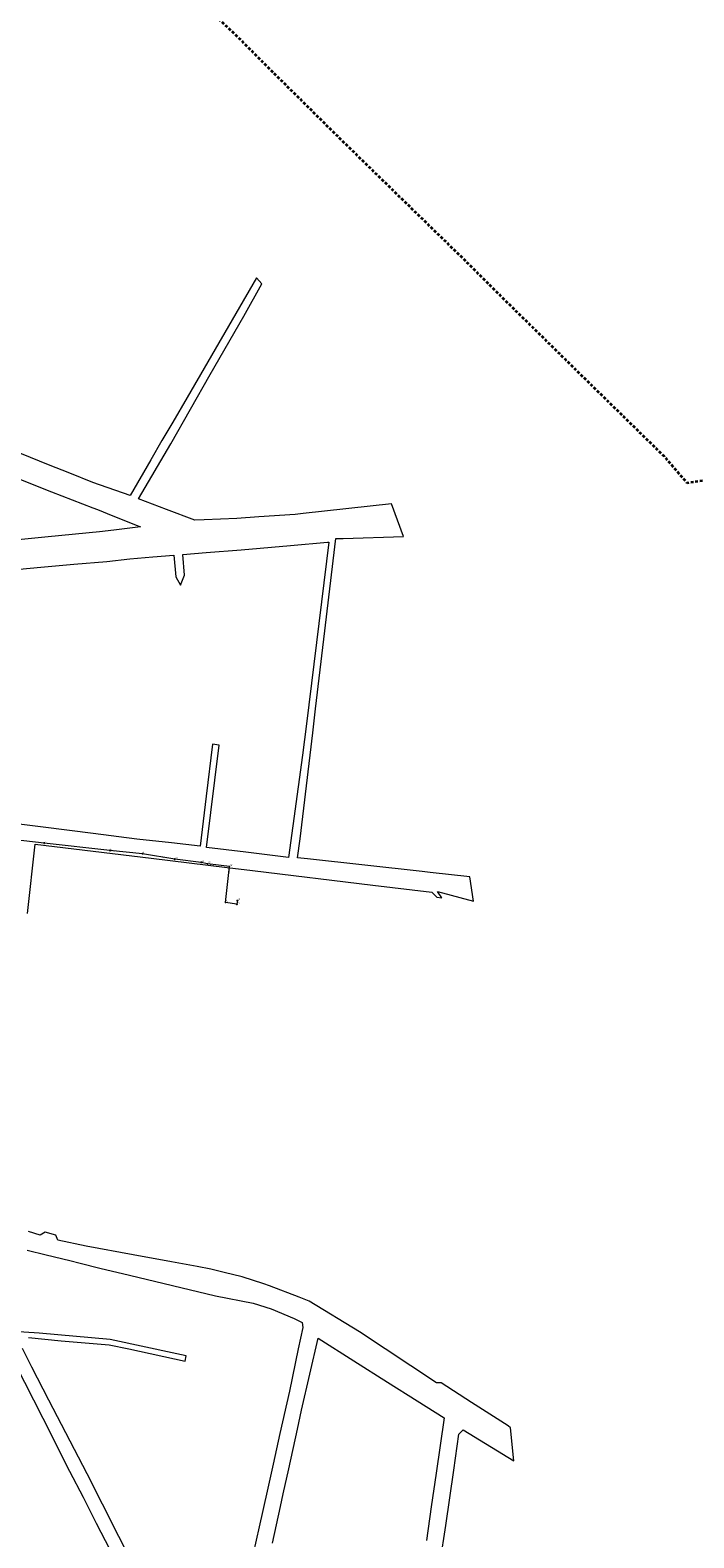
# Model space of a CAD drawing. Header units: metres. Extents: x 5551907 to 5556416, y 5709283 to 5712755.
# Tile 97 of 100: x 5554977 to 5555339, y 5710266 to 5711091. Entities that reach past the tile are written whole.
import ezdxf
from ezdxf.enums import TextEntityAlignment as Align

# ---------------------------------------------------------------- set-up
doc = ezdxf.new("R2010")
doc.units = ezdxf.units.M
doc.linetypes.add('1.5_1.0', pattern=[2.5, 1.5, -1])
doc.layers.get('0').update_dxf_attribs({"color": 2, "lineweight": 5})
doc.styles.get("Standard").update_dxf_attribs({"font": 'Working1250', "width": 0.75})

# ---------------------------------------------------------------- blocks, each defined once
blk = doc.blocks.new('PW01')
at = {"linetype": 'Continuous', "lineweight": 13}
h = blk.add_hatch(color=0, dxfattribs=at)
edge = h.paths.add_edge_path()
edge.add_arc((0, 0), 0.045, 0, 360)
blk = doc.blocks.new('PIKIETAW1891')
at = {"color": 0}
blk.add_circle((0, 0), 0.045, dxfattribs=at)

msp = doc.modelspace()

# ---------------------------------------------------------------- linework, layer by layer
at = {"layer": '216-obręb ewidencyjny', "color": 7, "linetype": '1.5_1.0', "lineweight": 35, "flags": 128}
msp.add_lwpolyline([(5551906.74, 5712754.56), (5551935.68, 5712709.68), (5551940.54, 5712696.03), (5551962.79, 5712636.93), (5551963.9, 5712623.98), (5551966.68, 5712611.81), (5551976.05, 5712525.78), (5551976.43, 5712522.34), (5551976.64, 5712520.37), (5551977.01, 5712516.99), (5551977.68, 5712512.21), (5551978.86, 5712504.66), (5551977.54, 5712490.01), (5551974.69, 5712454.77), (5551973.24, 5712438.43), (5551971.14, 5712414.96), (5551967.91, 5712407.09), (5551966.31, 5712404.46), (5551957.99, 5712387.05), (5551952.82, 5712341.33), (5551950.46, 5712320.41), (5551950.41, 5712315), (5551949.11, 5712306.61), (5551945.12, 5712280.97), (5551946.18, 5712248.17), (5551946.46, 5712243.81), (5551946.65, 5712240.76), (5551950.96, 5712173.04), (5551951.19, 5712165.63), (5551961.63, 5712133.67), (5551964.37, 5712109.67), (5551965.93, 5712090.01), (5551966.51, 5712081.34), (5551967.88, 5712057.12), (5551968.4, 5712048.08), (5551969.26, 5712010.48), (5551970.62, 5711989.51), (5551966.76, 5711978.47), (5551965.69, 5711975.39), (5551963.3, 5711965.27), (5552061.23, 5711944.63), (5552065.66, 5711943.17), (5552071.04, 5711941.41), (5552075.55, 5711903.32), (5552193.31, 5711874.46), (5552196.55, 5711872.33), (5552430.77, 5711812.79), (5552390.76, 5711790.34), (5552386.72, 5711777.83), (5552528.77, 5711746.49), (5552528.39, 5711742.51), (5552524.28, 5711698.67), (5552520.9, 5711662.6), (5552517.25, 5711623.5), (5552515.33, 5711603.25), (5552514.23, 5711591.62), (5552548.45, 5711586.27), (5552553.44, 5711585.49), (5552594.64, 5711579.05), (5552602.2, 5711617.95), (5552615.25, 5711616.16), (5552623.01, 5711630.74), (5552624.64, 5711633.81), (5552638.8, 5711660.44), (5552646.36, 5711658.41), (5552748.08, 5711631.97), (5552730.31, 5711588.98), (5552714.87, 5711541.1), (5552679.16, 5711442.78), (5552680.03, 5711429.79), (5552708.66, 5711378.89), (5552732.07, 5711369.95), (5552755.89, 5711371.71), (5552757.83, 5711364.93), (5552771.45, 5711305.07), (5552792.63, 5711262.96), (5552811.69, 5711238.16), (5552823.52, 5711222.08), (5552857.56, 5711200.05), (5552902.55, 5711179.99), (5552911.56, 5711176.56), (5552871.37, 5711055.67), (5553112.55, 5711070.64), (5553187.3, 5711106.28), (5553111.42, 5711242.97), (5553135.72, 5711277.69), (5553140.19, 5711284.18), (5553201.96, 5711255.35), (5553245.53, 5711230.59), (5553303.29, 5711172.41), (5553376.5, 5711175.13), (5553378.92, 5711178.05), (5553390.23, 5711190.28), (5553401.68, 5711184.47), (5553416.14, 5711177.4), (5553448.07, 5711161.33), (5553437.22, 5711126.97), (5553445.65, 5711125.28), (5553470.54, 5711120.23), (5553551.94, 5711103.67), (5553558.31, 5711100.51), (5553601.68, 5711074.75), (5553612.37, 5711075.32), (5553743.73, 5711038.3), (5553882.09, 5711004.3), (5553891.72, 5710994.27), (5553894.7, 5710988.34), (5553912.79, 5710967.66), (5553906.26, 5710957.97), (5553903.3, 5710954.05), (5553892.31, 5710942.26), (5553896.92, 5710899.02), (5553904.73, 5710820.6), (5553911.5, 5710820.71), (5553910.44, 5710845.2), (5553915.76, 5710845.22), (5553986.88, 5710847.87), (5554071.31, 5710851.03), (5554111.41, 5710852.58), (5554114.35, 5710816.96), (5554126.03, 5710817.59), (5554137.12, 5710818.2), (5554148.13, 5710818.8), (5554159.33, 5710819.41), (5554170.28, 5710820.01), (5554182.27, 5710820.66), (5554188.56, 5710821.01), (5554195.96, 5710821.41), (5554216.38, 5710816.21), (5554217.35, 5710816.32), (5554223.66, 5710818.28), (5554227.16, 5710820.02), (5554234.26, 5710822.7), (5554269.43, 5710809.03), (5554272.17, 5710807.96), (5554300.82, 5710796.69), (5554301.44, 5710793.95), (5554304.38, 5710780.98), (5554264.96, 5710757.95), (5554272.17, 5710738.55), (5554288.24, 5710695.38), (5554276.91, 5710687.13), (5554238.16, 5710658.89), (5554178.04, 5710646.86), (5554194.81, 5710573.13), (5554206.09, 5710523.49), (5554153.7, 5710513.41), (5554134.42, 5710494.53), (5554118.35, 5710480.93), (5554090.31, 5710453.78), (5554065.94, 5710439.28), (5554062.65, 5710434.58), (5554056.73, 5710420.22), (5554057.42, 5710394.92), (5554045.86, 5710307.34), (5554045.58, 5710298.8), (5553997.99, 5710189.96), (5553988.95, 5710169.73), (5553986.54, 5710165.23), (5553923.11, 5710094.44), (5553900.25, 5710066.66), (5553889.73, 5710052.42), (5553834, 5709971.52), (5553824.32, 5709950.53), (5553811.61, 5709919.08), (5553786.83, 5709856.14), (5553781.27, 5709841.47), (5553815.31, 5709856.76), (5553838.69, 5709871.16), (5553865.3, 5709892.35), (5553890.41, 5709916.16), (5553903.99, 5709905.87), (5553969.34, 5709853.96), (5554014.76, 5709818.11), (5554023.56, 5709811.16), (5554032.81, 5709803.7), (5554039.9, 5709797.28), (5554051.69, 5709786.68), (5554074.75, 5709765.95), (5554076.16, 5709764.68), (5554137.87, 5709708.96), (5554149.62, 5709698.44), (5554147.11, 5709689.63), (5554139.83, 5709664.15), (5554132.49, 5709638.43), (5554130.29, 5709630.74), (5554172.37, 5709623.65), (5554623.68, 5709547.83), (5554621.43, 5709559.47), (5554614.84, 5709593.51), (5554611.39, 5709625), (5554608.31, 5709640.8), (5554605.07, 5709652.74), (5554621.17, 5709654.39), (5554641.5, 5709658.27), (5554640.74, 5709652.53), (5554667.79, 5709656.98), (5554701.94, 5709646.42), (5554702.25, 5709646.33), (5554879.17, 5709626.54), (5555002.58, 5709615.56), (5555004.95, 5709615.36), (5555014.08, 5709614.94), (5555010.66, 5709588.18), (5555256.15, 5709556.47), (5555232.88, 5709372.07), (5555238.98, 5709371.28), (5555301.07, 5709358.86), (5555372.66, 5709357.89), (5555435.3, 5709351.2), (5555564.77, 5709341.79), (5555566.26, 5709337.27), (5555571.34, 5709320.5), (5555582.95, 5709317.38), (5555851.85, 5709282.91), (5555861.6, 5709399.1), (5555861.33, 5709404.49), (5555861.18, 5709407.27), (5555861.15, 5709409.13), (5555873.84, 5709414.51), (5555889.37, 5709402.53), (5555915.39, 5709412.88), (5555932.96, 5709419.86), (5556021.42, 5709400.5), (5556021.57, 5709499.03), (5556040.15, 5709558.84), (5555982.49, 5709557.86), (5555996.54, 5709679.95), (5555997.36, 5709687.07), (5556196.64, 5709664.46), (5556380.06, 5709643.56), (5556393.92, 5709782.75), (5556397.73, 5709821.11), (5556414.02, 5709984.64), (5556415.84, 5710001), (5556412.13, 5710010.67), (5556346.24, 5710152.21), (5556302.98, 5710228.86), (5556240.82, 5710337.06), (5556212.22, 5710389.67), (5556173.31, 5710460.03), (5556165.22, 5710473.4), (5556139.17, 5710518.75), (5556115.57, 5710555.46), (5556004.52, 5710726.07), (5555990.58, 5710746), (5555977.05, 5710771.37), (5555962.58, 5710796.06), (5555961.65, 5710797.95), (5555946.8, 5710821.97), (5555927, 5710854.35), (5555925.61, 5710856.61), (5555864.93, 5710956.83), (5555861.23, 5710962.62), (5555858.26, 5710967.4), (5555809.63, 5710955.88), (5555755.5, 5710941.2), (5555691.59, 5710929.73), (5555673.88, 5710932.52), (5555640.74, 5710922.93), (5555609.58, 5710913.92), (5555576.79, 5710904.71), (5555570.04, 5710902.81), (5555564.87, 5710901.67), (5555532.52, 5710893.5), (5555511.45, 5710887.48), (5555486.44, 5710880.33), (5555476.11, 5710877.37), (5555473.12, 5710877.41), (5555462.09, 5710874.69), (5555449.46, 5710871.57), (5555437.2, 5710868.54), (5555411.55, 5710861.67), (5555406.79, 5710860.08), (5555353.54, 5710846.08), (5555335.65, 5710843.37), (5555323.17, 5710857.9), (5555318.88, 5710862.1), (5555301.09, 5710879.54), (5555282.13, 5710898.14), (5555269.27, 5710910.78), (5555251.4, 5710928.35), (5555236.12, 5710943.37), (5555214.32, 5710965.09), (5555178.62, 5710999.88), (5555145.1, 5711032.61), (5555118.79, 5711058.71), (5555112.03, 5711065.34), (5555103.03, 5711074.37), (5555087.63, 5711089.8), (5555077.06, 5711099.56), (5555051.69, 5711124.18), (5555033.41, 5711141.94), (5555028.14, 5711147.14), (5555014.37, 5711160.74), (5555011.68, 5711157.93), (5554953.32, 5711095.22), (5554940.91, 5711102.5), (5554866.05, 5711146.37), (5554864.86, 5711146.98), (5554825.95, 5711167.05), (5554800.9, 5711181.43), (5554799.46, 5711193.15), (5554787.74, 5711195.23), (5554772.82, 5711197.89), (5554782.42, 5711251.22), (5554787.02, 5711283.07), (5554790.4, 5711307.35), (5554801.17, 5711374.61), (5554803.59, 5711383.95), (5554812.73, 5711443.34), (5554815.38, 5711447.75), (5554815.98, 5711449.98), (5554819.84, 5711457.96), (5554835.96, 5711485.41), (5554868.23, 5711538.33), (5554872.22, 5711549.08), (5554885.51, 5711603.62), (5554892.98, 5711627.96), (5554893.3, 5711630.02), (5554893.14, 5711634.75), (5554842.44, 5711663.45), (5554807.88, 5711683.02), (5554779.75, 5711698.95), (5554747.89, 5711716.91), (5554744.39, 5711718.95), (5554721.39, 5711723), (5554718.93, 5711723.27), (5554705.68, 5711745.9), (5554695.81, 5711764.93), (5554691, 5711778.42), (5554686.39, 5711792.93), (5554644.92, 5711787.15), (5554632.77, 5711784.66), (5554611.87, 5711781.79), (5554601.86, 5711779.5), (5554596.69, 5711778.46), (5554603.13, 5711711.66), (5554602.31, 5711690.17), (5554598.53, 5711671.94), (5554592.45, 5711683.07), (5554531.63, 5711706.77), (5554505.48, 5711716.54), (5554474.41, 5711729.49), (5554471.16, 5711730.7), (5554469.13, 5711731.78), (5554457.99, 5711737.71), (5554442.27, 5711751.37), (5554432.69, 5711766.22), (5554411.03, 5711802.71), (5554406.15, 5711812.36), (5554370.99, 5711868.63), (5554312.64, 5711928.21), (5554284.21, 5711957.24), (5554242.25, 5712013.8), (5554214.59, 5712030.78), (5554179.42, 5712048.21), (5554174.4, 5712052.38), (5554190.23, 5712080.18), (5554217.92, 5712109.05), (5554194.36, 5712113.52), (5554177.1, 5712116.9), (5554154.69, 5712122.26), (5554141.36, 5712126.8), (5554111.47, 5712136.91), (5554098.74, 5712131.7), (5554088.89, 5712134.95), (5554084.65, 5712136.48), (5554027.83, 5712091.29), (5554017.37, 5712091.65), (5554002.92, 5712094.15), (5553999.14, 5712094.7), (5553995.36, 5712095.26), (5553976.24, 5712098.05), (5553930.41, 5712102.03), (5553920.18, 5712102.68), (5553892.68, 5712104.88), (5553882.15, 5712105.23), (5553861.37, 5712105.68), (5553840.31, 5712105.9), (5553828.49, 5712105.94), (5553817.66, 5712106.74), (5553813.66, 5712106.2), (5553807.97, 5712105.44), (5553794.2, 5712103.67), (5553791.22, 5712103.72), (5553787.86, 5712105.28), (5553773, 5712107.24), (5553760.27, 5712110.81), (5553713.18, 5712128.28), (5553695.05, 5712135.09), (5553665.26, 5712146.31), (5553628.99, 5712160.53), (5553564.67, 5712186.49), (5553534.14, 5712198.82), (5553518.43, 5712205.16), (5553505.71, 5712214.16), (5553495.82, 5712224.58), (5553481.62, 5712239.14), (5553468.97, 5712250.25), (5553450.65, 5712266.03), (5553448.17, 5712267.36), (5553444.61, 5712269.26), (5553440.93, 5712272.68), (5553442.36, 5712276.17), (5553455.73, 5712309.61), (5553455.17, 5712345), (5553457.06, 5712360.13), (5553444.38, 5712363.28), (5553416.07, 5712369.75), (5553371.59, 5712377.73), (5553365.52, 5712379.06), (5553357.77, 5712381.05), (5553350.17, 5712382.88), (5553335.96, 5712385.91), (5553289.54, 5712395.8), (5553276.49, 5712404.49), (5553273.17, 5712406.7), (5553227.36, 5712429.23), (5553223.38, 5712423.92), (5553216.33, 5712416.46), (5553204.66, 5712427.44), (5553132.13, 5712498.74), (5553121.66, 5712508.64), (5553117.41, 5712513.03), (5553042.65, 5712585.55), (5553022.89, 5712604.48), (5552963.96, 5712661.02), (5552934.07, 5712689.85), (5552862.16, 5712650.74), (5552794.89, 5712615.29), (5552774.36, 5712603.87), (5552766.19, 5712599.27), (5552742.66, 5712585.51), (5552733.37, 5712592.97), (5552719.14, 5712601.36), (5552716, 5712603.21), (5552692.7, 5712612.37), (5552685.34, 5712615.26), (5552660.63, 5712622.83), (5552594.35, 5712639.86), (5552559.62, 5712646.76), (5552547.59, 5712648.92), (5552524.93, 5712652.89), (5552520.89, 5712653.6), (5552515.96, 5712654.06), (5552454.49, 5712666.37), (5552417.98, 5712673.55), (5552383.17, 5712682.71), (5552343.62, 5712693.86), (5552323.55, 5712696.7), (5552313.45, 5712698.93), (5552313.06, 5712696.58), (5552117.89, 5712724.5), (5552113.14, 5712725.18)], close=True, dxfattribs=at)
at = {"layer": '218-kontur użytku gruntowego', "color": 3, "linetype": 'CONTINUOUS', "lineweight": 18, "flags": 128}
for points in [[(5555100.32, 5710955.68), (5555062.33, 5710890.13)], [(5555093.27, 5710934.75), (5555103.13, 5710952.3)], [(5555103.13, 5710952.3), (5555100.32, 5710955.68)], [(5555074.99, 5710902.72), (5555093.27, 5710934.75)], [(5555053.49, 5710864.88), (5555074.99, 5710902.72)], [(5555062.33, 5710890.13), (5555054.59, 5710876.78)], [(5555054.59, 5710876.78), (5555048.57, 5710866.59)], [(5554932.66, 5710860.72), (5554988.19, 5710838.51)], [(5554986.62, 5710853.28), (5554951.92, 5710867.39)], [(5555035.81, 5710834.74), (5555053.49, 5710864.88)], [(5555048.57, 5710866.59), (5555042.42, 5710856.18)], [(5554998.27, 5710848.72), (5554986.62, 5710853.28)], [(5555042.42, 5710856.18), (5555031.14, 5710836.54)], [(5555010.88, 5710843.75), (5554998.27, 5710848.72)], [(5555031.14, 5710836.54), (5555010.88, 5710843.75)], [(5554988.19, 5710838.51), (5555010.73, 5710829.84)], [(5555051.15, 5710828.88), (5555035.81, 5710834.74)], [(5555010.73, 5710829.84), (5555013.26, 5710828.87)], [(5555013.26, 5710828.87), (5555021.67, 5710825.49)], [(5555066.59, 5710823.07), (5555051.15, 5710828.88)], [(5555125.71, 5710826.64), (5555121.38, 5710826.16)], [(5555174.05, 5710831.99), (5555125.71, 5710826.64)], [(5555180.56, 5710814.12), (5555174.05, 5710831.99)], [(5555021.67, 5710825.49), (5555036.86, 5710819.38)], [(5555036.86, 5710819.38), (5555022.31, 5710817.67)], [(5555071.7, 5710823.18), (5555066.59, 5710823.07)], [(5555089.59, 5710823.96), (5555071.7, 5710823.18)], [(5555101.44, 5710824.91), (5555089.59, 5710823.96)], [(5555121.38, 5710826.16), (5555101.44, 5710824.91)], [(5554986.44, 5710813.89), (5554951.75, 5710810.5)], [(5555014.49, 5710816.75), (5554986.44, 5710813.89)], [(5555022.31, 5710817.67), (5555014.49, 5710816.75)], [(5555118.77, 5710809.29), (5555139, 5710811.08)], [(5555139.76, 5710811.08), (5555127.57, 5710711.7)], [(5555136.99, 5710757.94), (5555143.63, 5710812.99)], [(5555139, 5710811.08), (5555139.76, 5710811.08)], [(5555143.63, 5710812.99), (5555147.63, 5710813.11)], [(5555147.63, 5710813.11), (5555180.56, 5710814.12)], [(5555018.44, 5710800.43), (5555030.98, 5710801.93)], [(5555030.98, 5710801.93), (5555043.66, 5710803.06)], [(5555043.66, 5710803.06), (5555055.14, 5710803.97)], [(5555055.14, 5710803.97), (5555056.17, 5710792.08)], [(5555059.97, 5710804.36), (5555072.71, 5710805.39)], [(5555060.91, 5710793.07), (5555059.97, 5710804.36)], [(5555072.71, 5710805.39), (5555091.82, 5710806.89)], [(5555091.82, 5710806.89), (5555118.77, 5710809.29)], [(5554970.7, 5710796.31), (5554982.45, 5710797.31)], [(5554982.45, 5710797.31), (5555000.46, 5710799.06)], [(5555000.46, 5710799.06), (5555018.44, 5710800.43)], [(5555056.17, 5710792.08), (5555058.77, 5710787.59)], [(5555058.77, 5710787.59), (5555060.91, 5710793.07)], [(5555132.52, 5710719.84), (5555136.99, 5710757.94)], [(5555130.99, 5710706.73), (5555132.52, 5710719.84)], [(5555127.57, 5710711.7), (5555125.46, 5710694.42)], [(5555124.18, 5710648.73), (5555130.99, 5710706.73)], [(5555076.2, 5710700.47), (5555072.82, 5710672.07)], [(5555072.87, 5710643.93), (5555079.82, 5710700.06)], [(5555079.82, 5710700.06), (5555076.2, 5710700.47)], [(5555125.46, 5710694.42), (5555117.7, 5710638.57)], [(5555072.82, 5710672.07), (5555069.54, 5710644.66)], [(5554983.57, 5710655.05), (5554951.45, 5710659.06)], [(5555010.98, 5710651.58), (5554983.57, 5710655.05)], [(5554975.1, 5710607.84), (5554979.24, 5710645.72)], [(5554979.24, 5710645.72), (5555042.68, 5710638.06)], [(5555034.91, 5710648.55), (5555010.98, 5710651.58)], [(5555053.88, 5710646.6), (5555034.91, 5710648.55)], [(5555069.54, 5710644.66), (5555053.88, 5710646.6)], [(5555122.74, 5710638.38), (5555124.18, 5710648.73)], [(5555042.68, 5710638.06), (5555084.29, 5710633.04)], [(5555094.5, 5710641.35), (5555072.87, 5710643.93)], [(5555117.7, 5710638.57), (5555094.5, 5710641.35)], [(5555128.15, 5710637.78), (5555122.74, 5710638.38)], [(5555190.85, 5710630.86), (5555128.15, 5710637.78)], [(5555084.29, 5710633.04), (5555098.04, 5710631.38)], [(5555098.04, 5710631.38), (5555163.85, 5710623.43)], [(5555195.23, 5710630.38), (5555190.85, 5710630.86)], [(5555216.9, 5710627.99), (5555195.23, 5710630.38)], [(5555163.85, 5710623.43), (5555196.11, 5710619.55)], [(5555218.79, 5710614.57), (5555216.9, 5710627.99)], [(5555196.11, 5710619.55), (5555198.75, 5710616.78)], [(5555198.75, 5710616.78), (5555201.53, 5710616.47)], [(5555201.53, 5710616.47), (5555199.19, 5710619.83)], [(5555199.19, 5710619.83), (5555218.79, 5710614.57)], [(5554982.05, 5710431.86), (5554975.67, 5710433.93)], [(5554984.67, 5710433.46), (5554982.05, 5710431.86)], [(5554990.49, 5710431.83), (5554984.67, 5710433.46)], [(5554991.62, 5710429.09), (5554990.49, 5710431.83)], [(5554974.9, 5710423.6), (5554985.2, 5710421.16)], [(5555007.2, 5710425.9), (5554991.62, 5710429.09)], [(5555032.78, 5710421.17), (5555007.2, 5710425.9)], [(5554985.2, 5710421.16), (5554998.14, 5710418.11)], [(5554998.14, 5710418.11), (5555003.9, 5710416.49)], [(5555003.9, 5710416.49), (5555014.65, 5710413.91)], [(5555053.82, 5710417.28), (5555032.78, 5710421.17)], [(5555067.85, 5710414.82), (5555053.82, 5710417.28)], [(5555075.22, 5710413.22), (5555067.85, 5710414.82)], [(5555014.65, 5710413.91), (5555030.91, 5710410)], [(5555030.91, 5710410), (5555077.83, 5710398.74)], [(5555082.53, 5710411.47), (5555075.22, 5710413.22)], [(5555092.49, 5710409.11), (5555082.53, 5710411.47)], [(5555104.22, 5710405.34), (5555092.49, 5710409.11)], [(5555077.83, 5710398.74), (5555098.47, 5710394.63)], [(5555107.29, 5710404.22), (5555104.22, 5710405.34)], [(5555123.49, 5710397.9), (5555107.29, 5710404.22)], [(5555129.08, 5710395.73), (5555123.49, 5710397.9)], [(5555098.47, 5710394.63), (5555108.35, 5710391.56)], [(5555108.35, 5710391.56), (5555120.8, 5710386.29)], [(5555156.58, 5710378.97), (5555129.08, 5710395.73)], [(5555120.8, 5710386.29), (5555125.25, 5710384.12)], [(5555125.58, 5710381.41), (5555123.01, 5710369.77)], [(5555125.25, 5710384.12), (5555125.58, 5710381.41)], [(5554981.46, 5710378.26), (5554967.44, 5710379.11)], [(5554975.56, 5710375.8), (5554993.5, 5710374.03)], [(5555020.36, 5710374.88), (5554981.46, 5710378.26)], [(5554993.5, 5710374.03), (5555019.67, 5710371.96)], [(5555056.69, 5710366.97), (5555020.36, 5710374.88)], [(5555124.88, 5710336.18), (5555133.93, 5710375.6)], [(5555133.93, 5710375.6), (5555153.37, 5710363.19)], [(5555198.63, 5710351.13), (5555156.58, 5710378.97)], [(5554977.44, 5710359.64), (5554972.32, 5710369.91)], [(5555019.67, 5710371.96), (5555030.42, 5710369.61)], [(5555030.42, 5710369.61), (5555061.19, 5710362.92)], [(5555061.86, 5710365.84), (5555056.69, 5710366.97)], [(5555061.19, 5710362.92), (5555061.86, 5710365.84)], [(5555123.01, 5710369.77), (5555118.2, 5710346.56)], [(5554968.36, 5710361.52), (5554983.4, 5710331.81)], [(5554986.67, 5710341.59), (5554977.44, 5710359.64)], [(5555153.37, 5710363.19), (5555171.82, 5710351.39)], [(5555171.82, 5710351.39), (5555188.04, 5710341.17)], [(5555201.1, 5710351.02), (5555198.63, 5710351.13)], [(5555217.68, 5710340.41), (5555201.1, 5710351.02)], [(5555007.63, 5710301.24), (5554986.67, 5710341.59)], [(5555118.2, 5710346.56), (5555113.04, 5710323.39)], [(5555188.04, 5710341.17), (5555202.9, 5710331.91)], [(5555237.81, 5710327.52), (5555217.68, 5710340.41)], [(5554983.4, 5710331.81), (5554998.09, 5710302.79)], [(5555122.61, 5710325.73), (5555124.88, 5710336.18)], [(5555202.9, 5710331.91), (5555198.47, 5710301.59)], [(5555113.04, 5710323.39), (5555109.3, 5710306.56)], [(5555117.94, 5710304.1), (5555122.61, 5710325.73)], [(5555210.78, 5710323.02), (5555213.24, 5710325.41)], [(5555213.24, 5710325.41), (5555240.85, 5710308.43)], [(5555239.04, 5710326.44), (5555237.81, 5710327.52)], [(5555240.85, 5710308.43), (5555239.04, 5710326.44)], [(5555208.07, 5710303.27), (5555210.78, 5710323.02)], [(5554998.09, 5710302.79), (5555005.46, 5710288.46)], [(5555016.07, 5710284.65), (5555007.63, 5710301.24)], [(5555109.3, 5710306.56), (5555106.03, 5710291.83)], [(5555114.9, 5710290.32), (5555117.94, 5710304.1)], [(5555198.47, 5710301.59), (5555195.76, 5710283.23)], [(5555203.68, 5710273.01), (5555208.07, 5710303.27)], [(5555106.03, 5710291.83), (5555101.71, 5710272.33)], [(5555113.39, 5710283.44), (5555114.9, 5710290.32)], [(5555005.46, 5710288.46), (5555012.64, 5710274.31)], [(5555024.95, 5710266.96), (5555016.07, 5710284.65)], [(5555108.96, 5710263.3), (5555113.39, 5710283.44)], [(5555195.76, 5710283.23), (5555193.09, 5710264.91)], [(5555012.64, 5710274.31), (5555020.07, 5710259.81)], [(5555034.58, 5710248.25), (5555024.95, 5710266.96)], [(5555101.71, 5710272.33), (5555096.85, 5710250.36)], [(5555200.57, 5710252.9), (5555203.68, 5710273.01)]]:
    msp.add_lwpolyline(points, dxfattribs=at)
at = {"layer": 'przewód elektroenergetyczny podziemny', "color": 1, "linetype": 'CONTINUOUS', "lineweight": 18, "flags": 128}
msp.add_lwpolyline([(5555089.79, 5710614.94), (5555089.47, 5710612.9), (5555083.3, 5710613.87), (5555085.49, 5710633.56), (5555073.5, 5710635.03), (5555070.09, 5710635.85), (5555055.54, 5710637.58), (5555038.01, 5710640.58), (5555020.17, 5710642.38), (5554984.25, 5710646.41), (5554944.35, 5710650.85)], dxfattribs=at)

# ---------------------------------------------------------------- block references
at = {"layer": 'Punkt roboczy BDOT GESUT K1', "color": 6, "linetype": 'CONTINUOUS', "lineweight": 18}
for p in [(5554984.25, 5710646.41), (5555020.17, 5710642.38), (5555020.17, 5710642.38), (5555038.01, 5710640.58), (5555055.54, 5710637.58), (5555070.09, 5710635.85), (5555073.5, 5710635.03), (5555073.5, 5710635.03), (5555085.49, 5710633.56), (5555085.49, 5710633.56), (5555083.3, 5710613.87), (5555089.47, 5710612.9), (5555089.79, 5710614.94)]:
    msp.add_blockref('PIKIETAW1891', p, dxfattribs=at)
at = {"layer": 'rzedna', "color": 1, "linetype": 'CONTINUOUS', "lineweight": 18}
for p in [(5555020.17, 5710642.38), (5555073.5, 5710635.03), (5555085.49, 5710633.56)]:
    msp.add_blockref('PW01', p, dxfattribs=at)

# ---------------------------------------------------------------- texts
at = {"layer": 'przewód elektroenergetyczny podziemny-Atr1', "color": 1, "width": 0.9}
msp.add_text('eS', height=0.75, rotation=348.974, dxfattribs=at).set_placement((5555048.6, 5710638.78), align=Align.MIDDLE_LEFT)
at = {"layer": 'Punkt roboczy BDOT GESUT K1-Atr103', "color": 6, "oblique": 15, "width": 0.9}
for s, p in [('7', (5554984.25, 5710646.41)), ('8', (5555020.17, 5710642.38)), ('8', (5555020.17, 5710642.38)), ('9', (5555038.01, 5710640.58)), ('10', (5555055.54, 5710637.58)), ('11', (5555070.09, 5710635.85)), ('12', (5555073.5, 5710635.03)), ('12', (5555073.5, 5710635.03)), ('13', (5555085.49, 5710633.56)), ('13', (5555085.49, 5710633.56)), ('14', (5555083.3, 5710613.87)), ('15', (5555089.47, 5710612.9)), ('16', (5555089.79, 5710614.94))]:
    msp.add_text(s, height=0.9, dxfattribs=at).set_placement(p, align=Align.BOTTOM_LEFT)
at = {"layer": 'rzedna-Atr2', "color": 1, "width": 0.9}
for s, rotation, p in [('143.9', 352.954, (5555020.37, 5710642.36)), ('143.25', 352.663, (5555073.98, 5710634.99)), ('143.0', 82.34, (5555085.13, 5710630.38))]:
    msp.add_text(s, height=0.75, rotation=rotation, dxfattribs=at).set_placement(p, align=Align.MIDDLE_LEFT)

doc.saveas('drawing.dxf')
